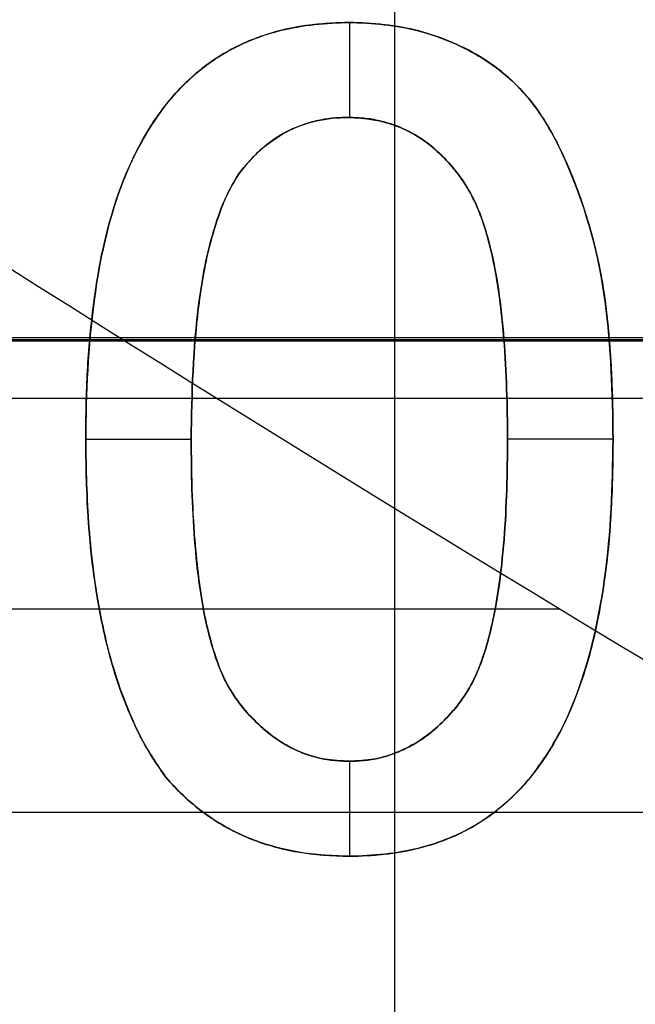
# Model space of a CAD drawing. Header units: millimetres. Extents: x -68 to 68, y -70 to 54.
# Tile 9 of 83: x -44.8 to -42.5, y -48.82 to -45.13. Entities that reach past the tile are written whole.
import ezdxf

# ---------------------------------------------------------------- set-up
doc = ezdxf.new("R2010")
doc.units = ezdxf.units.MM
doc.layers.add('Layer 01', color=7, linetype='Continuous', true_color=0x000000)

# ---------------------------------------------------------------- blocks, each defined once
blk = doc.blocks.new('User_Library-MINI-DIN-6.step')
at = {"layer": 'Layer 01', "color": 9, "true_color": 0xbebebe}
for p, q in [((-6.55, 6.3, 7), (-6.55, 6.3, -7)), ((-6.55, -6.5, 6.5), (-6.55, -6.5, -6.5))]:
    blk.add_line(p, q, dxfattribs=at)
at = {"layer": 'Layer 01', "color": 9, "true_color": 0xbebebe, "extrusion": (-1, 0, 0)}
blk.add_arc((0, 0, 5), 5, 90, 270, dxfattribs=at)
at = {"layer": 'Layer 01', "color": 9, "true_color": 0xbebebe, "extrusion": (1, 0, 0)}
for radius, start, end in [(5, 90, 270), (4.7, 90, 270), (4.5, 90, 270), (4, 144.4011, 215.5989)]:
    blk.add_arc((0, 0, -5), radius, start, end, dxfattribs=at)
blk = doc.blocks.new('X1.step')
at = {"layer": 'Layer 01', "extrusion": (-1, -1.19249e-08, -4.37114e-08)}
blk.add_blockref('User_Library-MINI-DIN-6.step', (73.1, 7.0153, -14), dxfattribs=at)
blk = doc.blocks.new('MC403-X_A_090322_MultipleBody.step')
at = {"layer": 'Layer 01'}
blk.add_blockref('X1.step', (0, 0), dxfattribs=at)
blk = doc.blocks.new('MC403-X_A_090322_MultipleBody 090322')
at = {"layer": 'Layer 01'}
blk.add_blockref('MC403-X_A_090322_MultipleBody.step', (0, 0), dxfattribs=at)
blk = doc.blocks.new('TRO-13-001 MC403 CASTING270122')
at = {"layer": 'Layer 01', "color": 7, "true_color": 0xdde8ff}
for p, q in [((-43.3967, -52.4407, -9.5), (-43.3967, -0.1826, -9.5)), ((-48.7973, -46.3294, -12.35), (-27.7973, -46.3294, -12.35))]:
    blk.add_line(p, q, dxfattribs=at)
for points in [[(-27.7973, -46.3242, -12.2), (-38.2973, -46.3242, -12.2), (-48.7973, -46.3242, -12.2)], [(-48.7973, -46.3347, -12.5), (-38.2973, -46.3347, -12.5), (-27.7973, -46.3347, -12.5)]]:
    blk.add_open_spline(points, degree=2, dxfattribs=at)
blk = doc.blocks.new('TRO-13-003 MC403 FRONT CASING270122')
at = {"layer": 'Layer 01', "color": 254, "true_color": 0xcad1ee}
blk.add_line((-53.4, -47.338, 15.2), (-42.7814, -47.338, 15.2), dxfattribs=at)
for points, degree in [([(-38.9, -49.5778, 15.2), (-43.9711, -46.7898, 15.2), (-48.7831, -43.6047, 15.2), (-53.4, -40.1203, 15.2)], 3), ([(-43.7259, -45.1535, 18.0162), (-43.7259, -45.1535, 18.1666), (-43.7259, -45.1535, 18.3171)], 2), ([(-43.6481, -45.1454, 18.0199), (-43.6481, -45.1454, 18.1704), (-43.6481, -45.1454, 18.3209)], 2), ([(-43.5672, -45.143, 18.0235), (-43.5672, -45.143, 18.1739), (-43.5672, -45.143, 18.3244)], 2), ([(-43.5672, -45.143, 18.0235), (-43.5672, -45.2616, 18.0155), (-43.5672, -45.3802, 18.0076), (-43.5672, -45.4987, 17.9996)], 3), ([(-43.4487, -45.1492, 18.0279), (-43.4487, -45.1492, 18.1783), (-43.4487, -45.1492, 18.3288)], 2), ([(-43.8698, -45.1856, 18.0081), (-43.8698, -45.1856, 18.1586), (-43.8698, -45.1856, 18.309)], 2), ([(-43.7994, -45.1671, 18.0123), (-43.7994, -45.1671, 18.1627), (-43.7994, -45.1671, 18.3132)], 2), ([(-43.3357, -45.1677, 18.0313), (-43.3357, -45.1677, 18.1818), (-43.3357, -45.1677, 18.3323)], 2), ([(-43.9371, -45.209, 18.0037), (-43.9371, -45.209, 18.1542), (-43.9371, -45.209, 18.3046)], 2), ([(-43.2295, -45.1992, 18.0336), (-43.2295, -45.1992, 18.184), (-43.2295, -45.1992, 18.3345)], 2), ([(-44, -45.2387, 17.9991), (-44, -45.2387, 18.1496), (-44, -45.2387, 18.3001)], 2), ([(-43.1295, -45.2424, 18.0348), (-43.1295, -45.2424, 18.1852), (-43.1295, -45.2424, 18.3357)], 2), ([(-44.0599, -45.2732, 17.9943), (-44.0599, -45.2732, 18.1448), (-44.0599, -45.2732, 18.2952)], 2), ([(-43.0375, -45.2973, 18.0348), (-43.0375, -45.2973, 18.1853), (-43.0375, -45.2973, 18.3357)], 2), ([(-44.1161, -45.3128, 17.9893), (-44.1161, -45.3128, 18.1398), (-44.1161, -45.3128, 18.2902)], 2), ([(-44.1692, -45.3578, 17.9841), (-44.1692, -45.3578, 18.1345), (-44.1692, -45.3578, 18.285)], 2), ([(-42.9566, -45.3628, 18.0337), (-42.9566, -45.3628, 18.1842), (-42.9566, -45.3628, 18.3346)], 2), ([(-44.2186, -45.4078, 17.9786), (-44.2186, -45.4078, 18.1291), (-44.2186, -45.4078, 18.2796)], 2), ([(-42.8856, -45.4399, 18.0314), (-42.8856, -45.4399, 18.1819), (-42.8856, -45.4399, 18.3323)], 2), ([(-44.2643, -45.464, 17.973), (-44.2643, -45.464, 18.1234), (-44.2643, -45.464, 18.2739)], 2), ([(-43.6913, -45.5116, 17.9936), (-43.6913, -45.5116, 18.1441), (-43.6913, -45.5116, 18.2945)], 2), ([(-43.6327, -45.5017, 17.9967), (-43.6327, -45.5017, 18.1471), (-43.6327, -45.5017, 18.2976)], 2), ([(-43.5716, -45.4986, 17.9994), (-43.5716, -45.4986, 18.1499), (-43.5716, -45.4986, 18.3004)], 2), ([(-43.5067, -45.5023, 18.0018), (-43.5067, -45.5023, 18.1523), (-43.5067, -45.5023, 18.3027)], 2), ([(-43.445, -45.5134, 18.0036), (-43.445, -45.5134, 18.1541), (-43.445, -45.5134, 18.3045)], 2), ([(-44.3069, -45.5245, 17.9671), (-44.3069, -45.5245, 18.1176), (-44.3069, -45.5245, 18.2681)], 2), ([(-43.7994, -45.5511, 17.9865), (-43.7994, -45.5511, 18.137), (-43.7994, -45.5511, 18.2874)], 2), ([(-43.7469, -45.5282, 17.9902), (-43.7469, -45.5282, 18.1407), (-43.7469, -45.5282, 18.2911)], 2), ([(-43.387, -45.5319, 18.0048), (-43.387, -45.5319, 18.1553), (-43.387, -45.5319, 18.3057)], 2), ([(-43.3314, -45.5585, 18.0053), (-43.3314, -45.5585, 18.1558), (-43.3314, -45.5585, 18.3062)], 2), ([(-42.8258, -45.5276, 18.028), (-42.8258, -45.5276, 18.1784), (-42.8258, -45.5276, 18.3289)], 2), ([(-44.3464, -45.5912, 17.961), (-44.3464, -45.5912, 18.1115), (-44.3464, -45.5912, 18.2619)], 2), ([(-43.8494, -45.5813, 17.9824), (-43.8494, -45.5813, 18.1329), (-43.8494, -45.5813, 18.2833)], 2), ([(-43.2789, -45.5918, 18.0052), (-43.2789, -45.5918, 18.1557), (-43.2789, -45.5918, 18.3061)], 2), ([(-43.8963, -45.6171, 17.978), (-43.8963, -45.6171, 18.1285), (-43.8963, -45.6171, 18.279)], 2), ([(-43.2295, -45.6332, 18.0044), (-43.2295, -45.6332, 18.1549), (-43.2295, -45.6332, 18.3054)], 2), ([(-42.7733, -45.6258, 18.0235), (-42.7733, -45.6258, 18.174), (-42.7733, -45.6258, 18.3244)], 2), ([(-44.3828, -45.6628, 17.9547), (-44.3828, -45.6628, 18.1051), (-44.3828, -45.6628, 18.2556)], 2), ([(-43.9401, -45.6603, 17.9733), (-43.9401, -45.6603, 18.1238), (-43.9401, -45.6603, 18.2742)], 2), ([(-43.1838, -45.6813, 18.0031), (-43.1838, -45.6813, 18.1536), (-43.1838, -45.6813, 18.304)], 2), ([(-44.4155, -45.74, 17.9481), (-44.4155, -45.74, 18.0986), (-44.4155, -45.74, 18.249)], 2), ([(-43.9815, -45.7097, 17.9683), (-43.9815, -45.7097, 18.1187), (-43.9815, -45.7097, 18.2692)], 2), ([(-43.1406, -45.7375, 18.0011), (-43.1406, -45.7375, 18.1515), (-43.1406, -45.7375, 18.302)], 2), ([(-42.7264, -45.7344, 18.0181), (-42.7264, -45.7344, 18.1686), (-42.7264, -45.7344, 18.319)], 2), ([(-44.0235, -45.7844, 17.9615), (-44.0235, -45.7844, 18.112), (-44.0235, -45.7844, 18.2625)], 2), ([(-43.1017, -45.8048, 17.9981), (-43.1017, -45.8048, 18.1486), (-43.1017, -45.8048, 18.2991)], 2), ([(-44.4445, -45.8227, 17.9413), (-44.4445, -45.8227, 18.0918), (-44.4445, -45.8227, 18.2423)], 2), ([(-42.6844, -45.853, 18.0119), (-42.6844, -45.853, 18.1623), (-42.6844, -45.853, 18.3128)], 2), ([(-44.0593, -45.8727, 17.9541), (-44.0593, -45.8727, 18.1046), (-44.0593, -45.8727, 18.255)], 2), ([(-43.0678, -45.8875, 17.994), (-43.0678, -45.8875, 18.1444), (-43.0678, -45.8875, 18.2949)], 2), ([(-44.4705, -45.911, 17.9343), (-44.4705, -45.911, 18.0848), (-44.4705, -45.911, 18.2352)], 2), ([(-44.0902, -45.9758, 17.9459), (-44.0902, -45.9758, 18.0964), (-44.0902, -45.9758, 18.2468)], 2), ([(-43.0394, -45.9851, 17.9886), (-43.0394, -45.9851, 18.139), (-43.0394, -45.9851, 18.2895)], 2), ([(-42.648, -45.982, 18.0047), (-42.648, -45.982, 18.1551), (-42.648, -45.982, 18.3056)], 2), ([(-44.4927, -46.0055, 17.927), (-44.4927, -46.0055, 18.0775), (-44.4927, -46.0055, 18.228)], 2), ([(-42.6319, -46.0518, 18.0006), (-42.6319, -46.0518, 18.1511), (-42.6319, -46.0518, 18.3015)], 2), ([(-44.5118, -46.1061, 17.9195), (-44.5118, -46.1061, 18.0699), (-44.5118, -46.1061, 18.2204)], 2), ([(-44.1155, -46.0925, 17.937), (-44.1155, -46.0925, 18.0875), (-44.1155, -46.0925, 18.2379)], 2), ([(-43.0159, -46.0987, 17.9819), (-43.0159, -46.0987, 18.1324), (-43.0159, -46.0987, 18.2828)], 2), ([(-42.6177, -46.1277, 17.9961), (-42.6177, -46.1277, 18.1466), (-42.6177, -46.1277, 18.297)], 2), ([(-44.5273, -46.2135, 17.9116), (-44.5273, -46.2135, 18.0621), (-44.5273, -46.2135, 18.2126)], 2), ([(-42.606, -46.2092, 17.9911), (-42.606, -46.2092, 18.1416), (-42.606, -46.2092, 18.292)], 2), ([(-44.1346, -46.224, 17.9274), (-44.1346, -46.224, 18.0778), (-44.1346, -46.224, 18.2283)], 2), ([(-42.998, -46.2271, 17.974), (-42.998, -46.2271, 18.1245), (-42.998, -46.2271, 18.275)], 2), ([(-42.5967, -46.2969, 17.9856), (-42.5967, -46.2969, 18.1361), (-42.5967, -46.2969, 18.2865)], 2), ([(-44.5396, -46.3265, 17.9035), (-44.5396, -46.3265, 18.054), (-44.5396, -46.3265, 18.2045)], 2), ([(-44.1488, -46.3697, 17.917), (-44.1488, -46.3697, 18.0675), (-44.1488, -46.3697, 18.218)], 2), ([(-42.985, -46.3703, 17.9649), (-42.985, -46.3703, 18.1154), (-42.985, -46.3703, 18.2659)], 2), ([(-42.5893, -46.3901, 17.9796), (-42.5893, -46.3901, 18.1301), (-42.5893, -46.3901, 18.2806)], 2), ([(-44.5483, -46.4463, 17.8951), (-44.5483, -46.4463, 18.0456), (-44.5483, -46.4463, 18.1961)], 2), ([(-42.5837, -46.4889, 17.9732), (-42.5837, -46.4889, 18.1237), (-42.5837, -46.4889, 18.2741)], 2), ([(-44.1568, -46.5296, 17.906), (-44.1568, -46.5296, 18.0564), (-44.1568, -46.5296, 18.2069)], 2), ([(-42.977, -46.5296, 17.9546), (-42.977, -46.5296, 18.105), (-42.977, -46.5296, 18.2555)], 2), ([(-44.5532, -46.5728, 17.8864), (-44.5532, -46.5728, 18.0369), (-44.5532, -46.5728, 18.1874)], 2), ([(-42.5807, -46.5938, 17.9663), (-42.5807, -46.5938, 18.1168), (-42.5807, -46.5938, 18.2672)], 2), ([(-44.5551, -46.705, 17.8775), (-44.5551, -46.705, 18.0279), (-44.5551, -46.705, 18.1784)], 2), ([(-44.1599, -46.7039, 17.8941), (-44.2916, -46.7039, 17.8886), (-44.4233, -46.7039, 17.8831), (-44.555, -46.7039, 17.8775)], 3), ([(-44.1599, -46.7037, 18.1951), (-44.1599, -46.7037, 18.0446), (-44.1599, -46.7037, 17.8941)], 2), ([(-42.5794, -46.7031, 17.959), (-42.7111, -46.7032, 17.9537), (-42.8428, -46.7033, 17.9484), (-42.9746, -46.7034, 17.943)], 3), ([(-42.9746, -46.7037, 17.943), (-42.9746, -46.7037, 18.0934), (-42.9746, -46.7037, 18.2439)], 2), ([(-42.5794, -46.705, 17.9589), (-42.5794, -46.705, 18.1094), (-42.5794, -46.705, 18.2598)], 2), ([(-42.5813, -46.8365, 17.95), (-42.5813, -46.8365, 18.1004), (-42.5813, -46.8365, 18.2509)], 2), ([(-44.1575, -46.8815, 17.8823), (-44.1575, -46.8815, 18.0328), (-44.1575, -46.8815, 18.1832)], 2), ([(-42.977, -46.8815, 17.9309), (-42.977, -46.8815, 18.0814), (-42.977, -46.8815, 18.2319)], 2), ([(-44.5501, -46.913, 17.8637), (-44.5501, -46.913, 18.0142), (-44.5501, -46.913, 18.1646)], 2), ([(-42.5862, -46.9618, 17.9414), (-42.5862, -46.9618, 18.0918), (-42.5862, -46.9618, 18.2423)], 2), ([(-44.1494, -47.0439, 17.8717), (-44.1494, -47.0439, 18.0222), (-44.1494, -47.0439, 18.1727)], 2), ([(-42.985, -47.0433, 17.9198), (-42.985, -47.0433, 18.0702), (-42.985, -47.0433, 18.2207)], 2), ([(-44.5365, -47.1069, 17.8513), (-44.5365, -47.1069, 18.0017), (-44.5365, -47.1069, 18.1522)], 2), ([(-42.5949, -47.0803, 17.9331), (-42.5949, -47.0803, 18.0836), (-42.5949, -47.0803, 18.234)], 2), ([(-44.1359, -47.1896, 17.8625), (-44.1359, -47.1896, 18.013), (-44.1359, -47.1896, 18.1634)], 2), ([(-42.9986, -47.189, 17.9094), (-42.9986, -47.189, 18.0599), (-42.9986, -47.189, 18.2104)], 2), ([(-42.6066, -47.1933, 17.925), (-42.6066, -47.1933, 18.0755), (-42.6066, -47.1933, 18.2259)], 2), ([(-44.5131, -47.2859, 17.8402), (-44.5131, -47.2859, 17.9907), (-44.5131, -47.2859, 18.1412)], 2), ([(-44.1173, -47.3199, 17.8545), (-44.1173, -47.3199, 18.005), (-44.1173, -47.3199, 18.1555)], 2), ([(-43.0172, -47.3186, 17.9), (-43.0172, -47.3186, 18.0504), (-43.0172, -47.3186, 18.2009)], 2), ([(-42.6226, -47.3001, 17.9172), (-42.6226, -47.3001, 18.0677), (-42.6226, -47.3001, 18.2181)], 2), ([(-42.6412, -47.4008, 17.9097), (-42.6412, -47.4008, 18.0602), (-42.6412, -47.4008, 18.2106)], 2), ([(-44.0933, -47.4335, 17.8479), (-44.0933, -47.4335, 17.9984), (-44.0933, -47.4335, 18.1489)], 2), ([(-43.0412, -47.4322, 17.8914), (-43.0412, -47.4322, 18.0418), (-43.0412, -47.4322, 18.1923)], 2), ([(-44.4804, -47.4514, 17.8305), (-44.4804, -47.4514, 17.981), (-44.4804, -47.4514, 18.1314)], 2), ([(-42.6634, -47.4952, 17.9025), (-42.6634, -47.4952, 18.0529), (-42.6634, -47.4952, 18.2034)], 2), ([(-44.0636, -47.531, 17.8426), (-44.0636, -47.531, 17.9931), (-44.0636, -47.531, 18.1435)], 2), ([(-43.0709, -47.5304, 17.8836), (-43.0709, -47.5304, 18.034), (-43.0709, -47.5304, 18.1845)], 2), ([(-42.6893, -47.5835, 17.8955), (-42.6893, -47.5835, 18.0459), (-42.6893, -47.5835, 18.1964)], 2), ([(-44.4384, -47.602, 17.8222), (-44.4384, -47.602, 17.9726), (-44.4384, -47.602, 18.1231)], 2), ([(-44.029, -47.6131, 17.8385), (-44.029, -47.6131, 17.989), (-44.029, -47.6131, 18.1395)], 2), ([(-43.1054, -47.6119, 17.8767), (-43.1054, -47.6119, 18.0272), (-43.1054, -47.6119, 18.1776)], 2), ([(-43.9889, -47.6786, 17.8358), (-43.9889, -47.6786, 17.9863), (-43.9889, -47.6786, 18.1367)], 2), ([(-43.1456, -47.678, 17.8706), (-43.1456, -47.678, 18.0211), (-43.1456, -47.678, 18.1716)], 2), ([(-42.7183, -47.6656, 17.8888), (-42.7183, -47.6656, 18.0393), (-42.7183, -47.6656, 18.1897)], 2), ([(-43.9451, -47.7323, 17.834), (-43.9451, -47.7323, 17.9845), (-43.9451, -47.7323, 18.135)], 2), ([(-43.1894, -47.7323, 17.8652), (-43.1894, -47.7323, 18.0156), (-43.1894, -47.7323, 18.1661)], 2), ([(-44.3865, -47.7378, 17.8152), (-44.3865, -47.7378, 17.9657), (-44.3865, -47.7378, 18.1161)], 2), ([(-42.7504, -47.7428, 17.8823), (-42.7504, -47.7428, 18.0328), (-42.7504, -47.7428, 18.1833)], 2), ([(-43.8982, -47.7792, 17.8328), (-43.8982, -47.7792, 17.9833), (-43.8982, -47.7792, 18.1338)], 2), ([(-43.2363, -47.7792, 17.8601), (-43.2363, -47.7792, 18.0106), (-43.2363, -47.7792, 18.161)], 2), ([(-43.8494, -47.8187, 17.8322), (-43.8494, -47.8187, 17.9827), (-43.8494, -47.8187, 18.1331)], 2), ([(-43.2851, -47.8187, 17.8555), (-43.2851, -47.8187, 18.0059), (-43.2851, -47.8187, 18.1564)], 2), ([(-42.7862, -47.815, 17.876), (-42.7862, -47.815, 18.0265), (-42.7862, -47.815, 18.177)], 2), ([(-44.326, -47.8601, 17.8096), (-44.326, -47.8601, 17.96), (-44.326, -47.8601, 18.1105)], 2), ([(-43.7981, -47.8514, 17.8321), (-43.7981, -47.8514, 17.9826), (-43.7981, -47.8514, 18.1331)], 2), ([(-43.7438, -47.8768, 17.8327), (-43.7438, -47.8768, 17.9832), (-43.7438, -47.8768, 18.1336)], 2), ([(-43.3907, -47.8761, 17.8473), (-43.3907, -47.8761, 17.9978), (-43.3907, -47.8761, 18.1482)], 2), ([(-43.3363, -47.8508, 17.8512), (-43.3363, -47.8508, 18.0017), (-43.3363, -47.8508, 18.1522)], 2), ([(-42.8258, -47.8811, 17.87), (-42.8258, -47.8811, 18.0205), (-42.8258, -47.8811, 18.1709)], 2), ([(-43.6876, -47.8947, 17.8338), (-43.6876, -47.8947, 17.9843), (-43.6876, -47.8947, 18.1347)], 2), ([(-43.6284, -47.9052, 17.8356), (-43.6284, -47.9052, 17.986), (-43.6284, -47.9052, 18.1365)], 2), ([(-43.5672, -47.9089, 17.8378), (-43.5672, -47.9089, 17.9883), (-43.5672, -47.9089, 18.1388)], 2), ([(-43.5672, -47.9089, 17.8378), (-43.5672, -48.0274, 17.8299), (-43.5672, -48.1459, 17.8219), (-43.5672, -48.2645, 17.814)], 3), ([(-43.5061, -47.9052, 17.8406), (-43.5061, -47.9052, 17.9911), (-43.5061, -47.9052, 18.1415)], 2), ([(-43.4468, -47.8947, 17.8437), (-43.4468, -47.8947, 17.9942), (-43.4468, -47.8947, 18.1447)], 2), ([(-42.8684, -47.9422, 17.8642), (-42.8684, -47.9422, 18.0146), (-42.8684, -47.9422, 18.1651)], 2), ([(-44.2556, -47.9675, 18.1062), (-44.2556, -47.9675, 17.9558), (-44.2556, -47.9675, 17.8053)], 2), ([(-42.914, -47.9984, 17.8585), (-42.914, -47.9984, 18.009), (-42.914, -47.9984, 18.1595)], 2), ([(-44.1902, -48.0373, 17.8034), (-44.1902, -48.0373, 17.9539), (-44.1902, -48.0373, 18.1043)], 2), ([(-42.9634, -48.049, 17.8531), (-42.9634, -48.049, 18.0036), (-42.9634, -48.049, 18.1541)], 2), ([(-44.1186, -48.0972, 17.8023), (-44.1186, -48.0972, 17.9528), (-44.1186, -48.0972, 18.1033)], 2), ([(-43.0165, -48.0941, 17.848), (-43.0165, -48.0941, 17.9984), (-43.0165, -48.0941, 18.1489)], 2), ([(-43.0727, -48.1342, 17.843), (-43.0727, -48.1342, 17.9934), (-43.0727, -48.1342, 18.1439)], 2), ([(-44.0414, -48.1484, 17.8021), (-44.0414, -48.1484, 17.9526), (-44.0414, -48.1484, 18.103)], 2), ([(-43.1326, -48.1688, 17.8382), (-43.1326, -48.1688, 17.9887), (-43.1326, -48.1688, 18.1391)], 2), ([(-43.9587, -48.1904, 17.8027), (-43.9587, -48.1904, 17.9532), (-43.9587, -48.1904, 18.1037)], 2), ([(-43.1962, -48.1978, 17.8337), (-43.1962, -48.1978, 17.9841), (-43.1962, -48.1978, 18.1346)], 2), ([(-43.8698, -48.2225, 17.8042), (-43.8698, -48.2225, 17.9547), (-43.8698, -48.2225, 18.1052)], 2), ([(-43.7747, -48.246, 17.8066), (-43.7747, -48.246, 17.9571), (-43.7747, -48.246, 18.1076)], 2), ([(-43.3339, -48.2404, 17.8252), (-43.3339, -48.2404, 17.9756), (-43.3339, -48.2404, 18.1261)], 2), ([(-43.2629, -48.2219, 17.8293), (-43.2629, -48.2219, 17.9798), (-43.2629, -48.2219, 18.1302)], 2), ([(-43.674, -48.2595, 17.8099), (-43.674, -48.2595, 17.9604), (-43.674, -48.2595, 18.1108)], 2), ([(-43.5672, -48.2645, 17.814), (-43.5672, -48.2645, 17.9644), (-43.5672, -48.2645, 18.1149)], 2), ([(-43.4857, -48.262, 17.8175), (-43.4857, -48.262, 17.968), (-43.4857, -48.262, 18.1185)], 2), ([(-43.408, -48.254, 17.8213), (-43.408, -48.254, 17.9717), (-43.408, -48.254, 18.1222)], 2)]:
    blk.add_open_spline(points, degree=degree, dxfattribs=at)
for points, knots in [([(-43.5672, -45.143, 18.3244), (-43.6549, -45.1443, 18.3207), (-43.7414, -45.152, 18.3166), (-43.9095, -45.1946, 18.3068), (-43.992, -45.2292, 18.301), (-44.1383, -45.324, 18.2886), (-44.2036, -45.3851, 18.2817), (-44.3101, -45.5234, 18.268), (-44.3549, -45.6, 18.261), (-44.4614, -45.8381, 18.2405), (-44.5003, -46.0112, 18.2273), (-44.5465, -46.3561, 18.2022), (-44.5535, -46.5303, 18.1902), (-44.5551, -46.705, 18.1784)], [-2.10483, -2.10483, -2.10483, -2.10483, -1.841726, -1.841726, -1.578622, -1.578622, -1.315519, -1.315519, -1.052415, -1.052415, -0.526207, -0.526207, 0, 0, 0, 0]), ([(-44.5551, -46.705, 17.8775), (-44.5535, -46.5301, 17.8893), (-44.5465, -46.3556, 17.9013), (-44.4999, -46.0087, 17.9265), (-44.462, -45.8392, 17.9395), (-44.3182, -45.5184, 17.9671), (-44.2114, -45.3717, 17.9814), (-43.9932, -45.2299, 18), (-43.9113, -45.1952, 18.0057), (-43.7428, -45.1522, 18.0156), (-43.6548, -45.1443, 18.0198), (-43.5672, -45.143, 18.0235)], [-2.110395, -2.110395, -2.110395, -2.110395, -1.582796, -1.582796, -1.055198, -1.055198, -0.527599, -0.527599, -0.263799, -0.263799, 0, 0, 0, 0]), ([(-44.5551, -46.705, 18.1009), (-44.5547, -46.6609, 18.1009), (-44.5539, -46.5747, 18.1009), (-44.549, -46.4484, 18.1009), (-44.5406, -46.3286, 18.1009), (-44.528, -46.2152, 18.1009), (-44.5131, -46.108, 18.1009), (-44.4937, -46.0071, 18.1009), (-44.4718, -45.9124, 18.1009), (-44.4456, -45.8239, 18.1009), (-44.4169, -45.7409, 18.1009), (-44.3842, -45.6634, 18.1009), (-44.3475, -45.5917, 18.1009), (-44.3085, -45.5249, 18.1009), (-44.2651, -45.4641, 18.1009), (-44.22, -45.4075, 18.1009), (-44.17, -45.3573, 18.1009), (-44.117, -45.3121, 18.1009), (-44.0603, -45.2723, 18.1009), (-44.0003, -45.2379, 18.1009), (-43.9371, -45.2075, 18.1009), (-43.8695, -45.1846, 18.1009), (-43.799, -45.166, 18.1009), (-43.7249, -45.1523, 18.1009), (-43.6473, -45.1442, 18.1009), (-43.5942, -45.1434, 18.1009), (-43.5672, -45.143, 18.1009)], [0, 0, 0, 0, 0.063114, 0.123615, 0.180974, 0.235261, 0.287101, 0.336031, 0.382382, 0.426334, 0.468211, 0.50825, 0.546628, 0.58365, 0.618994, 0.653583, 0.687156, 0.720422, 0.75323, 0.78626, 0.819504, 0.853545, 0.888308, 0.923996, 0.96135, 1, 1, 1, 1]), ([(-42.5794, -46.705, 18.2598), (-42.5808, -46.5315, 18.2714), (-42.5859, -46.3585, 18.2828), (-42.6315, -46.0176, 18.3039), (-42.6771, -45.8485, 18.3134), (-42.78, -45.6063, 18.3255), (-42.8198, -45.5284, 18.3291), (-42.9252, -45.386, 18.3344), (-42.99, -45.3266, 18.3357), (-43.1398, -45.2317, 18.336), (-43.2213, -45.1977, 18.3349), (-43.3919, -45.1522, 18.331), (-43.4793, -45.1456, 18.3279), (-43.5672, -45.143, 18.3244)], [-2.101459, -2.101459, -2.101459, -2.101459, -1.576094, -1.576094, -1.050729, -1.050729, -0.788047, -0.788047, -0.525365, -0.525365, -0.262682, -0.262682, 0, 0, 0, 0]), ([(-43.5672, -45.143, 18.0235), (-43.4797, -45.1456, 18.0269), (-43.3929, -45.1521, 18.03), (-43.2246, -45.1966, 18.034), (-43.142, -45.2308, 18.035), (-42.994, -45.3236, 18.0348), (-42.9275, -45.3838, 18.0335), (-42.8228, -45.5234, 18.0284), (-42.7819, -45.6025, 18.0247), (-42.679, -45.8426, 18.0128), (-42.6323, -46.0135, 18.0032), (-42.5858, -46.3574, 17.982), (-42.5808, -46.531, 17.9705), (-42.5794, -46.705, 17.9589)], [-2.101385, -2.101385, -2.101385, -2.101385, -1.838712, -1.838712, -1.576039, -1.576039, -1.313366, -1.313366, -1.050692, -1.050692, -0.525346, -0.525346, 0, 0, 0, 0]), ([(-43.5672, -45.143, 18.1475), (-43.5277, -45.1441, 18.1475), (-43.4499, -45.1464, 18.1475), (-43.3364, -45.1651, 18.1475), (-43.2294, -45.197, 18.1475), (-43.129, -45.24, 18.1475), (-43.0369, -45.2946, 18.1475), (-42.9547, -45.3611, 18.1475), (-42.8832, -45.4386, 18.1475), (-42.8233, -45.5281, 18.1475), (-42.7708, -45.6272, 18.1475), (-42.7243, -45.7363, 18.1475), (-42.6822, -45.8552, 18.1475), (-42.6523, -45.9616, 18.1475), (-42.631, -46.0535, 18.1475), (-42.6169, -46.1293, 18.1475), (-42.6052, -46.2111, 18.1475), (-42.5962, -46.2986, 18.1475), (-42.5888, -46.3919, 18.1475), (-42.5832, -46.4909, 18.1475), (-42.5803, -46.5959, 18.1475), (-42.5797, -46.6679, 18.1475), (-42.5794, -46.705, 18.1475)], [0, 0, 0, 0, 0.056724, 0.111437, 0.164368, 0.216435, 0.267641, 0.31736, 0.367473, 0.41821, 0.471404, 0.527966, 0.588061, 0.652134, 0.686345, 0.723264, 0.76261, 0.804739, 0.84943, 0.896711, 0.94689, 1, 1, 1, 1]), ([(-43.5716, -45.4986, 17.9994), (-43.6117, -45.4996, 17.9977), (-43.6516, -45.5023, 17.9959), (-43.7292, -45.5204, 17.9915), (-43.7677, -45.5342, 17.9889), (-43.8378, -45.5715, 17.9835), (-43.8705, -45.5942, 17.9806), (-43.9307, -45.6477, 17.9746), (-43.9563, -45.6785, 17.9714), (-43.9815, -45.7097, 17.9683)], [-0.4817208, -0.4817208, -0.4817208, -0.4817208, -0.3612906, -0.3612906, -0.2408604, -0.2408604, -0.1204302, -0.1204302, 0, 0, 0, 0]), ([(-43.9815, -45.7097, 18.2692), (-43.9564, -45.6786, 18.2723), (-43.9309, -45.6479, 18.2755), (-43.8716, -45.5951, 18.2815), (-43.8382, -45.5717, 18.2844), (-43.7678, -45.5342, 18.2899), (-43.7302, -45.5207, 18.2923), (-43.6517, -45.5022, 18.2968), (-43.6117, -45.4996, 18.2986), (-43.5716, -45.4986, 18.3004)], [-0.4817225, -0.4817225, -0.4817225, -0.4817225, -0.3612919, -0.3612919, -0.2408613, -0.2408613, -0.1204306, -0.1204306, 0, 0, 0, 0]), ([(-43.5716, -45.4986, 18.1343), (-43.592, -45.4991, 18.1343), (-43.6322, -45.5002, 18.1343), (-43.6912, -45.5103, 18.1343), (-43.747, -45.5271, 18.1343), (-43.8004, -45.55, 18.1343), (-43.85, -45.5807, 18.1343), (-43.8979, -45.6166, 18.1343), (-43.9416, -45.6603, 18.1343), (-43.968, -45.693, 18.1343), (-43.9815, -45.7097, 18.1343)], [0, 0, 0, 0, 0.127665, 0.251739, 0.372753, 0.492147, 0.61407, 0.737197, 0.865607, 1, 1, 1, 1]), ([(-42.9746, -46.7037, 17.943), (-42.9754, -46.5783, 17.9514), (-42.9781, -46.453, 17.9597), (-42.9985, -46.2028, 17.9756), (-43.0139, -46.0782, 17.9834), (-43.063, -45.8961, 17.9936), (-43.0835, -45.837, 17.9967), (-43.1438, -45.7267, 18.0017), (-43.1835, -45.6768, 18.0034), (-43.2749, -45.5902, 18.0055), (-43.3283, -45.5552, 18.0056), (-43.446, -45.5085, 18.0039), (-43.5086, -45.5006, 18.0019), (-43.5716, -45.4986, 17.9994)], [-1.512334, -1.512334, -1.512334, -1.512334, -1.134251, -1.134251, -0.756167, -0.756167, -0.567125, -0.567125, -0.378084, -0.378084, -0.189042, -0.189042, 0, 0, 0, 0]), ([(-43.5716, -45.4986, 18.3004), (-43.5085, -45.5006, 18.3028), (-43.4458, -45.5086, 18.3049), (-43.328, -45.5554, 18.3066), (-43.275, -45.59, 18.3064), (-43.1833, -45.6771, 18.3043), (-43.1441, -45.7261, 18.3026), (-43.0831, -45.8377, 18.2976), (-43.0628, -45.8969, 18.2945), (-43.0139, -46.0786, 18.2843), (-42.9984, -46.204, 18.2765), (-42.9781, -46.4532, 18.2606), (-42.9754, -46.5784, 18.2523), (-42.9746, -46.7037, 18.2439)], [-1.512355, -1.512355, -1.512355, -1.512355, -1.32331, -1.32331, -1.134266, -1.134266, -0.945222, -0.945222, -0.756177, -0.756177, -0.378089, -0.378089, 0, 0, 0, 0]), ([(-42.9746, -46.7037, 18.1247), (-42.9749, -46.6457, 18.1247), (-42.9756, -46.5345, 18.1247), (-42.9837, -46.3755, 18.1247), (-42.9964, -46.2317, 18.1247), (-43.0138, -46.103, 18.1247), (-43.0369, -45.9894, 18.1247), (-43.0649, -45.8909, 18.1247), (-43.0982, -45.8075, 18.1247), (-43.1379, -45.7384, 18.1247), (-43.1821, -45.6818, 18.1247), (-43.2282, -45.6327, 18.1247), (-43.2774, -45.591, 18.1247), (-43.3307, -45.5576, 18.1247), (-43.3862, -45.5306, 18.1247), (-43.4453, -45.512, 18.1247), (-43.5073, -45.5006, 18.1247), (-43.5499, -45.4993, 18.1247), (-43.5716, -45.4986, 18.1247)], [0, 0, 0, 0, 0.1156291, 0.221541, 0.3170479, 0.4031509, 0.4801812, 0.5476494, 0.6070358, 0.6586524, 0.7057229, 0.7498041, 0.7925868, 0.833874, 0.8747684, 0.9152227, 0.9568807, 1, 1, 1, 1]), ([(-43.9815, -45.7097, 17.9683), (-44.0035, -45.7466, 17.9649), (-44.0247, -45.7838, 17.9615), (-44.0567, -45.8619, 17.9549), (-44.0697, -45.9021, 17.9517), (-44.1043, -46.0243, 17.942), (-44.1198, -46.1087, 17.9357), (-44.1527, -46.3622, 17.9173), (-44.1579, -46.5331, 17.9057), (-44.1599, -46.7037, 17.8941)], [-1.025152, -1.025152, -1.025152, -1.025152, -0.897008, -0.897008, -0.768864, -0.768864, -0.512576, -0.512576, 0, 0, 0, 0]), ([(-44.1599, -46.7037, 18.1951), (-44.1579, -46.5333, 18.2066), (-44.1527, -46.3627, 18.2182), (-44.1199, -46.1091, 18.2366), (-44.1046, -46.0257, 18.2429), (-44.0702, -45.9036, 18.2525), (-44.0572, -45.8633, 18.2558), (-44.025, -45.7843, 18.2624), (-44.0036, -45.7467, 18.2658), (-43.9815, -45.7097, 18.2692)], [-1.025153, -1.025153, -1.025153, -1.025153, -0.512576, -0.512576, -0.256288, -0.256288, -0.128144, -0.128144, 0, 0, 0, 0]), ([(-43.9815, -45.7097, 18.0817), (-43.9962, -45.7343, 18.0817), (-44.0272, -45.7861, 18.0817), (-44.0619, -45.8763, 18.0817), (-44.0926, -45.9792, 18.0817), (-44.1178, -46.0967, 18.0817), (-44.1361, -46.2284, 18.0817), (-44.1505, -46.3742, 18.0817), (-44.158, -46.5343, 18.0817), (-44.1593, -46.6457, 18.0817), (-44.1599, -46.7037, 18.0817)], [0, 0, 0, 0, 0.083888, 0.177154, 0.282514, 0.3994, 0.529491, 0.672802, 0.829536, 1, 1, 1, 1]), ([(-44.5551, -46.705, 18.1784), (-44.5535, -46.8149, 18.1711), (-44.5514, -46.9249, 18.1638), (-44.5345, -47.1443, 18.1498), (-44.5206, -47.2533, 18.143), (-44.4786, -47.4695, 18.1303), (-44.4509, -47.5753, 18.1244), (-44.3917, -47.7278, 18.1166), (-44.3701, -47.778, 18.1141), (-44.3187, -47.8756, 18.1098), (-44.2873, -47.9218, 18.108), (-44.2556, -47.9675, 18.1062)], [-1.321577, -1.321577, -1.321577, -1.321577, -0.991183, -0.991183, -0.660789, -0.660789, -0.330394, -0.330394, -0.165197, -0.165197, 0, 0, 0, 0]), ([(-44.2556, -47.9675, 17.8053), (-44.2872, -47.9219, 17.807), (-44.3184, -47.8761, 17.8088), (-44.3693, -47.7797, 17.8131), (-44.3909, -47.7298, 17.8156), (-44.45, -47.5778, 17.8233), (-44.4783, -47.471, 17.8293), (-44.5204, -47.2547, 17.842), (-44.5344, -47.1453, 17.8488), (-44.5514, -46.9254, 17.8628), (-44.5535, -46.8152, 17.8701), (-44.5551, -46.705, 17.8775)], [-1.321573, -1.321573, -1.321573, -1.321573, -1.156377, -1.156377, -0.99118, -0.99118, -0.660787, -0.660787, -0.330393, -0.330393, 0, 0, 0, 0]), ([(-44.2556, -47.9675, 17.9918), (-44.28, -47.9323, 17.9918), (-44.3304, -47.8596, 17.9918), (-44.3894, -47.7357, 17.9918), (-44.4419, -47.5994, 17.9918), (-44.4832, -47.4478, 17.9918), (-44.5155, -47.2823, 17.9918), (-44.5389, -47.1025, 17.9918), (-44.5521, -46.9085, 17.9918), (-44.554, -46.7743, 17.9918), (-44.5551, -46.705, 17.9918)], [0, 0, 0, 0, 0.097421, 0.200886, 0.311172, 0.429798, 0.55774, 0.694715, 0.84213, 1, 1, 1, 1]), ([(-44.1599, -46.7037, 17.8941), (-44.1591, -46.8288, 17.8858), (-44.157, -46.9537, 17.8775), (-44.1366, -47.2032, 17.8616), (-44.122, -47.3275, 17.8538), (-44.0729, -47.5091, 17.8437), (-44.0535, -47.5685, 17.8405), (-43.9935, -47.6788, 17.8356), (-43.953, -47.7278, 17.834), (-43.8623, -47.8132, 17.832), (-43.8095, -47.8499, 17.8318), (-43.7225, -47.8856, 17.833), (-43.6919, -47.8947, 17.8336), (-43.6301, -47.9061, 17.8354), (-43.5987, -47.9077, 17.8366), (-43.5672, -47.9089, 17.8378)], [-1.507698, -1.507698, -1.507698, -1.507698, -1.130774, -1.130774, -0.753849, -0.753849, -0.565387, -0.565387, -0.376925, -0.376925, -0.188462, -0.188462, -0.094231, -0.094231, 0, 0, 0, 0]), ([(-43.5672, -47.9089, 18.1388), (-43.5987, -47.9077, 18.1375), (-43.6301, -47.9061, 18.1364), (-43.6915, -47.8948, 18.1346), (-43.7219, -47.8858, 18.1339), (-43.8097, -47.8499, 18.1327), (-43.8617, -47.8137, 18.133), (-43.9534, -47.7275, 18.1349), (-43.9933, -47.6792, 18.1365), (-44.0538, -47.5678, 18.1415), (-44.0731, -47.5084, 18.1447), (-44.122, -47.3273, 18.1548), (-44.1367, -47.2021, 18.1626), (-44.1569, -46.9536, 18.1784), (-44.1591, -46.8287, 18.1867), (-44.1599, -46.7037, 18.1951)], [-1.507737, -1.507737, -1.507737, -1.507737, -1.413504, -1.413504, -1.31927, -1.31927, -1.130803, -1.130803, -0.942336, -0.942336, -0.753869, -0.753869, -0.376934, -0.376934, 0, 0, 0, 0]), ([(-44.1599, -46.7037, 18.0135), (-44.1595, -46.763, 18.0135), (-44.1588, -46.8765, 18.0135), (-44.1509, -47.0386, 18.0135), (-44.1374, -47.1848, 18.0135), (-44.1196, -47.315, 18.0135), (-44.096, -47.4293, 18.0135), (-44.0664, -47.5274, 18.0135), (-44.033, -47.6105, 18.0135), (-43.9917, -47.6776, 18.0135), (-43.9465, -47.7322, 18.0135), (-43.8998, -47.7793, 18.0135), (-43.8506, -47.8192, 18.0135), (-43.7991, -47.8525, 18.0135), (-43.7446, -47.8778, 18.0135), (-43.6876, -47.8961, 18.0135), (-43.6281, -47.9066, 18.0135), (-43.5877, -47.9081, 18.0135), (-43.5672, -47.9089, 18.0135)], [0, 0, 0, 0, 0.1184055, 0.2266543, 0.3240923, 0.4117048, 0.4890259, 0.5569094, 0.6162333, 0.6673493, 0.7135124, 0.7576965, 0.7994925, 0.8399761, 0.8798857, 0.9191487, 0.9592274, 1, 1, 1, 1]), ([(-43.5672, -47.9089, 17.8378), (-43.5359, -47.9077, 17.8392), (-43.5046, -47.9061, 17.8406), (-43.4435, -47.895, 17.8439), (-43.4135, -47.8856, 17.8457), (-43.326, -47.8495, 17.8517), (-43.2739, -47.8145, 17.8562), (-43.182, -47.7285, 17.8657), (-43.1419, -47.6792, 17.8707), (-43.0819, -47.5692, 17.8805), (-43.0619, -47.5097, 17.8853), (-43.013, -47.3279, 17.8995), (-42.998, -47.2038, 17.9085), (-42.9776, -46.9541, 17.9261), (-42.9754, -46.8289, 17.9345), (-42.9746, -46.7037, 17.943)], [-1.509043, -1.509043, -1.509043, -1.509043, -1.414727, -1.414727, -1.320412, -1.320412, -1.131782, -1.131782, -0.943152, -0.943152, -0.754521, -0.754521, -0.377261, -0.377261, 0, 0, 0, 0]), ([(-42.9746, -46.7037, 18.2439), (-42.9754, -46.829, 18.2355), (-42.9776, -46.9541, 18.227), (-42.998, -47.2039, 18.2094), (-43.0131, -47.3283, 18.2004), (-43.062, -47.5099, 18.1862), (-43.0819, -47.5691, 18.1815), (-43.1419, -47.6792, 18.1716), (-43.1819, -47.7284, 18.1667), (-43.2734, -47.8141, 18.1572), (-43.326, -47.8495, 18.1527), (-43.4132, -47.8855, 18.1467), (-43.4434, -47.895, 18.1448), (-43.5046, -47.9061, 18.1415), (-43.5359, -47.9077, 18.1401), (-43.5672, -47.9089, 18.1388)], [-1.509034, -1.509034, -1.509034, -1.509034, -1.131776, -1.131776, -0.754517, -0.754517, -0.565888, -0.565888, -0.377259, -0.377259, -0.188629, -0.188629, -0.094315, -0.094315, 0, 0, 0, 0]), ([(-43.5672, -47.9089, 18.0409), (-43.5468, -47.9081, 18.0409), (-43.5064, -47.9065, 18.0409), (-43.4468, -47.8962, 18.0409), (-43.39, -47.877, 18.0409), (-43.3356, -47.8519, 18.0409), (-43.2837, -47.8193, 18.0409), (-43.2347, -47.7792, 18.0409), (-43.1878, -47.7322, 18.0409), (-43.1428, -47.6769, 18.0409), (-43.1018, -47.6095, 18.0409), (-43.0678, -47.5265, 18.0409), (-43.0386, -47.4282, 18.0409), (-43.0149, -47.314, 18.0409), (-42.997, -47.184, 18.0409), (-42.9836, -47.0382, 18.0409), (-42.9757, -46.8763, 18.0409), (-42.9749, -46.763, 18.0409), (-42.9746, -46.7037, 18.0409)], [0, 0, 0, 0, 0.040782, 0.08087, 0.120268, 0.160187, 0.20046, 0.242265, 0.286459, 0.332952, 0.384431, 0.443389, 0.511681, 0.58902, 0.676245, 0.773705, 0.881568, 1, 1, 1, 1]), ([(-43.5672, -48.2645, 18.1149), (-43.4794, -48.2631, 18.1186), (-43.3927, -48.2553, 18.1227), (-43.2241, -48.2137, 18.1324), (-43.141, -48.1791, 18.1381), (-42.9951, -48.0832, 18.1505), (-42.9298, -48.022, 18.1572), (-42.8231, -47.8837, 18.1709), (-42.7784, -47.8071, 18.1778), (-42.6742, -47.5685, 18.198), (-42.6353, -47.3963, 18.2112), (-42.5863, -47.0528, 18.2362), (-42.581, -46.8791, 18.2481), (-42.5794, -46.705, 18.2598)], [-2.102917, -2.102917, -2.102917, -2.102917, -1.840053, -1.840053, -1.577188, -1.577188, -1.314323, -1.314323, -1.051459, -1.051459, -0.525729, -0.525729, 0, 0, 0, 0]), ([(-42.5794, -46.705, 17.9589), (-42.581, -46.8786, 17.9472), (-42.5862, -47.0522, 17.9353), (-42.6353, -47.3965, 17.9102), (-42.6732, -47.5646, 17.8974), (-42.776, -47.8023, 17.8773), (-42.8205, -47.8795, 17.8703), (-42.9266, -48.0185, 17.8567), (-42.9918, -48.0803, 17.8499), (-43.1372, -48.1773, 17.8375), (-43.2199, -48.2123, 17.8317), (-43.3903, -48.255, 17.8219), (-43.4786, -48.2631, 17.8177), (-43.5672, -48.2645, 17.814)], [-2.102896, -2.102896, -2.102896, -2.102896, -1.577172, -1.577172, -1.051448, -1.051448, -0.788586, -0.788586, -0.525724, -0.525724, -0.262862, -0.262862, 0, 0, 0, 0]), ([(-42.5794, -46.705, 18.0369), (-42.5798, -46.7488, 18.0369), (-42.5806, -46.8344, 18.0369), (-42.5853, -46.9597, 18.0369), (-42.5943, -47.0786, 18.0369), (-42.6053, -47.1916, 18.0369), (-42.622, -47.2983, 18.0369), (-42.6399, -47.3992, 18.0369), (-42.6621, -47.4938, 18.0369), (-42.688, -47.5822, 18.0369), (-42.7172, -47.6648, 18.0369), (-42.7492, -47.7422, 18.0369), (-42.7847, -47.8145, 18.0369), (-42.8246, -47.8808, 18.0369), (-42.8672, -47.9422, 18.0369), (-42.9128, -47.9987, 18.0369), (-42.9624, -48.0496, 18.0369), (-43.0158, -48.0946, 18.0369), (-43.0721, -48.1352, 18.0369), (-43.1323, -48.1699, 18.0369), (-43.1962, -48.1987, 18.0369), (-43.2633, -48.2233, 18.0369), (-43.3343, -48.2413, 18.0369), (-43.4087, -48.2551, 18.0369), (-43.4868, -48.2632, 18.0369), (-43.5401, -48.2641, 18.0369), (-43.5672, -48.2645, 18.0369)], [0, 0, 0, 0, 0.0628739, 0.1228366, 0.1796566, 0.23396, 0.285595, 0.3345131, 0.3809048, 0.4248946, 0.466529, 0.5064883, 0.5450316, 0.5818312, 0.6174483, 0.6520669, 0.6858797, 0.7191746, 0.7521816, 0.7852402, 0.8186564, 0.8525477, 0.8876263, 0.9236351, 0.9610218, 1, 1, 1, 1]), ([(-44.2556, -47.9675, 18.1062), (-44.2124, -48.0161, 18.1048), (-44.1668, -48.0617, 18.1036), (-44.063, -48.138, 18.1028), (-44.006, -48.1712, 18.103), (-43.8869, -48.2199, 18.1047), (-43.825, -48.2372, 18.1061), (-43.697, -48.2597, 18.1099), (-43.6321, -48.2626, 18.1123), (-43.5672, -48.2645, 18.1149)], [-0.7772728, -0.7772728, -0.7772728, -0.7772728, -0.5829546, -0.5829546, -0.3886364, -0.3886364, -0.1943182, -0.1943182, 0, 0, 0, 0]), ([(-43.5672, -48.2645, 17.814), (-43.6321, -48.2626, 17.8114), (-43.6968, -48.2597, 17.8089), (-43.825, -48.2373, 17.8051), (-43.8869, -48.2199, 17.8037), (-44.0057, -48.1713, 17.802), (-44.0627, -48.1382, 17.8019), (-44.1668, -48.0618, 17.8027), (-44.2124, -48.0161, 17.8038), (-44.2556, -47.9675, 17.8053)], [-0.7772734, -0.7772734, -0.7772734, -0.7772734, -0.5829551, -0.5829551, -0.3886367, -0.3886367, -0.1943184, -0.1943184, 0, 0, 0, 0]), ([(-43.5672, -48.2645, 17.9584), (-43.6029, -48.2635, 17.9584), (-43.6724, -48.2615, 17.9584), (-43.7739, -48.248, 17.9584), (-43.8691, -48.2243, 17.9584), (-43.9589, -48.1925, 17.9584), (-44.0423, -48.15, 17.9584), (-44.1196, -48.0983, 17.9584), (-44.1925, -48.0385, 17.9584), (-44.2344, -47.9914, 17.9584), (-44.2556, -47.9675, 17.9584)], [0, 0, 0, 0, 0.137903, 0.268873, 0.395178, 0.517089, 0.636743, 0.756222, 0.876628, 1, 1, 1, 1])]:
    blk.add_open_spline(points, degree=3, knots=knots, dxfattribs=at)

msp = doc.modelspace()

# ---------------------------------------------------------------- block references
at = {"layer": 'Layer 01'}
for name, p in [('TRO-13-001 MC403 CASTING270122', (0, 0)), ('TRO-13-003 MC403 FRONT CASING270122', (0, 0)), ('MC403-X_A_090322_MultipleBody 090322', (-60, 20, 1.6014))]:
    msp.add_blockref(name, p, dxfattribs=at)

doc.saveas('drawing.dxf')
